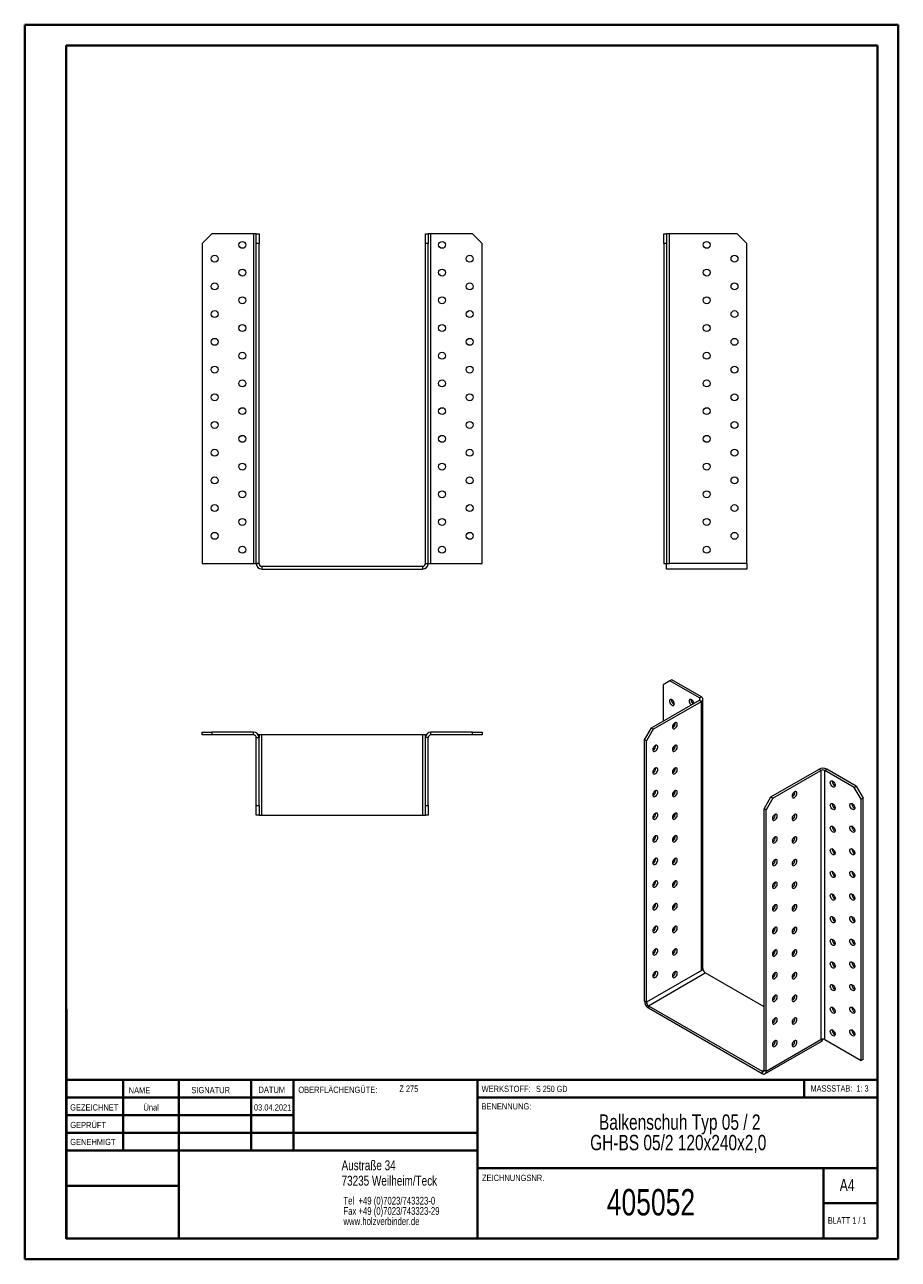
# Model space of a CAD drawing. Header units: millimetres. Extents: x 0 to 210, y 0 to 297.
import ezdxf

# ---------------------------------------------------------------- set-up
doc = ezdxf.new("R2010")
doc.units = ezdxf.units.MM
doc.styles.add('SLDTEXTSTYLE0', font='TXT', dxfattribs={"width": 0.75})
doc.styles.add('SLDTEXTSTYLE1', font='TXT', dxfattribs={"width": 0.681818})
doc.styles.add('SLDTEXTSTYLE2', font='TXT', dxfattribs={"width": 0.7})
doc.styles.add('SLDTEXTSTYLE3', font='TXT', dxfattribs={"width": 0.6875})

# ---------------------------------------------------------------- blocks, each defined once
blk = doc.blocks.new('SW_NOTE_0')
at = {"color": 0, "linetype": 'Continuous', "lineweight": 0, "char_height": 1.8521, "attachment_point": 1, "style": 'SLDTEXTSTYLE0'}
for s, insert in [('Tel  +49 (0)7023/743323-0', (0, 2.39)), ('Fax +49 (0)7023/743323-29', (0, -0.08)), ('www.holzverbinder.de', (0, -2.55))]:
    blk.add_mtext(s, dxfattribs=dict(at, insert=insert))
blk = doc.blocks.new('SW_NOTE_1')
at = {"color": 0, "linetype": 'Continuous', "lineweight": 0, "char_height": 3.7042, "attachment_point": 2, "style": 'SLDTEXTSTYLE0'}
for s, insert in [('Balkenschuh Typ 05 / 2', (26.74, 4.77)), ('GH-BS 05/2 120x240x2,0', (26.38, -0.16))]:
    blk.add_mtext(s, dxfattribs=dict(at, insert=insert))

msp = doc.modelspace()

# ---------------------------------------------------------------- linework, layer by layer
at = {"color": 7, "linetype": 'Continuous', "lineweight": 40}
for p, q in [((0.08, 0.21), (0.08, 297.21)), ((0.08, 297.21), (210.08, 297.21)), ((210.08, 0.21), (210.08, 297.21)), ((210.08, 292.21), (210.08, 297.21)), ((10.08, 292.21), (205.08, 292.21)), ((10.08, 5.21), (10.08, 292.21)), ((205.08, 5.21), (205.08, 292.21)), ((10.11, 60.37), (10.11, 5.12)), ((205.08, 43.37), (10.11, 43.37)), ((23.71, 43.37), (23.71, 26.37)), ((37.1, 43.37), (37.1, 5.12)), ((54.51, 43.37), (54.51, 26.37)), ((64.71, 26.37), (64.71, 43.37)), ((108.91, 43.37), (108.91, 5.12)), ((187.47, 39.12), (187.47, 43.37)), ((64.71, 39.1), (10.11, 39.1)), ((205.08, 39.12), (108.91, 39.12)), ((64.71, 34.87), (10.11, 34.87)), ((108.91, 30.62), (10.11, 30.62)), ((108.91, 26.37), (10.11, 26.37)), ((108.91, 22.12), (205.08, 22.12)), ((192.08, 5.21), (192.08, 22.21)), ((37.1, 17.87), (10.11, 17.87)), ((10.11, 13.71), (10.08, 13.71)), ((205.08, 13.71), (192.08, 13.71)), ((10.11, 9.46), (10.08, 9.46)), ((10.08, 5.21), (205.08, 5.21)), ((205.08, 5.21), (180.99, 5.21)), ((0.08, 0.21), (210.08, 0.21))]:
    msp.add_line(p, q, dxfattribs=at)
at = {"color": 7, "linetype": 'Continuous', "lineweight": 15}
for p, q in [((45.07, 246.92), (42.74, 244.59)), ((55.07, 246.92), (45.07, 246.92)), ((55.07, 246.92), (55.07, 167.59)), ((55.74, 246.92), (55.07, 246.92)), ((55.74, 246.92), (56.41, 246.92)), ((55.74, 244.59), (55.74, 246.92)), ((56.41, 246.92), (56.41, 244.59)), ((96.41, 246.92), (97.07, 246.92)), ((96.41, 244.59), (96.41, 246.92)), ((97.07, 246.92), (97.07, 244.59)), ((97.74, 246.92), (97.07, 246.92)), ((97.74, 167.59), (97.74, 246.92)), ((107.74, 246.92), (97.74, 246.92)), ((110.07, 244.59), (107.74, 246.92)), ((153.71, 246.92), (154.37, 246.92)), ((153.71, 244.59), (153.71, 246.92)), ((154.37, 246.92), (154.37, 244.59)), ((155.04, 246.92), (154.37, 246.92)), ((155.04, 167.59), (155.04, 246.92)), ((171.37, 246.92), (155.04, 246.92)), ((173.71, 244.59), (171.37, 246.92)), ((42.74, 244.59), (42.74, 167.59)), ((56.41, 244.59), (55.74, 244.59)), ((55.74, 167.59), (55.74, 244.59)), ((56.41, 167.59), (56.41, 244.59)), ((97.07, 244.59), (96.41, 244.59)), ((96.41, 167.59), (96.41, 244.59)), ((97.07, 167.59), (97.07, 244.59)), ((110.07, 167.59), (110.07, 244.59)), ((154.37, 244.59), (153.71, 244.59)), ((153.71, 244.59), (153.71, 167.59)), ((154.37, 244.59), (154.37, 167.59)), ((173.71, 167.59), (173.71, 244.59)), ((42.74, 167.59), (55.07, 167.59)), ((55.07, 167.59), (55.74, 167.59)), ((56.41, 167.59), (55.74, 167.59)), ((57.07, 166.92), (57.07, 166.25)), ((57.07, 166.92), (95.74, 166.92)), ((95.74, 166.92), (95.74, 166.25)), ((96.41, 167.59), (97.07, 167.59)), ((97.07, 167.59), (97.74, 167.59)), ((97.74, 167.59), (110.07, 167.59)), ((153.71, 167.59), (154.37, 167.59)), ((154.37, 167.59), (155.04, 167.59)), ((154.37, 166.25), (154.37, 167.59)), ((173.71, 167.59), (155.04, 167.59)), ((173.71, 167.59), (173.71, 166.25)), ((57.07, 166.25), (95.74, 166.25)), ((173.71, 166.25), (154.37, 166.25)), ((155.67, 139.61), (155.2, 139.34)), ((162.74, 135.53), (155.67, 139.61)), ((155.2, 139.34), (153.55, 138.38)), ((153.55, 138.38), (153.55, 129.67)), ((162.27, 135.25), (155.2, 139.34)), ((150.72, 128.04), (162.27, 134.71)), ((151.19, 127.77), (162.74, 134.44)), ((162.27, 135.25), (162.74, 135.53)), ((162.27, 135.25), (162.27, 134.71)), ((162.27, 134.71), (162.74, 134.44)), ((162.74, 69.66), (162.74, 134.44)), ((163.13, 70.2), (163.13, 134.98)), ((149.07, 125.18), (150.72, 128.04)), ((151.19, 127.77), (149.54, 124.91)), ((150.72, 128.04), (151.19, 127.77)), ((42.74, 126.37), (42.74, 127.04)), ((42.74, 127.04), (45.07, 127.04)), ((45.07, 126.37), (42.74, 126.37)), ((45.07, 127.04), (45.07, 126.37)), ((55.07, 127.04), (45.07, 127.04)), ((55.07, 126.37), (45.07, 126.37)), ((55.07, 126.37), (55.07, 127.04)), ((55.74, 125.71), (56.41, 125.71)), ((55.74, 109.37), (55.74, 125.71)), ((56.41, 126.37), (56.23, 126.37)), ((56.41, 126.37), (56.41, 125.71)), ((57.07, 126.37), (56.41, 126.37)), ((56.41, 109.37), (56.41, 125.71)), ((57.07, 107.04), (57.07, 126.37)), ((95.74, 126.37), (57.07, 126.37)), ((95.74, 126.37), (95.74, 107.04)), ((96.41, 126.37), (95.74, 126.37)), ((96.41, 125.71), (96.41, 126.37)), ((96.41, 126.37), (96.58, 126.37)), ((97.07, 125.71), (96.41, 125.71)), ((96.41, 109.37), (96.41, 125.71)), ((97.07, 109.37), (97.07, 125.71)), ((97.74, 126.37), (97.74, 127.04)), ((107.74, 127.04), (97.74, 127.04)), ((107.74, 126.37), (97.74, 126.37)), ((107.74, 126.37), (107.74, 127.04)), ((107.74, 127.04), (110.07, 127.04)), ((110.07, 126.37), (107.74, 126.37)), ((110.07, 127.04), (110.07, 126.37)), ((149.54, 124.91), (149.07, 125.18)), ((149.07, 62.31), (149.07, 125.18)), ((149.54, 62.04), (149.54, 124.91)), ((179.47, 111.44), (191.02, 118.11)), ((179.95, 111.17), (191.49, 117.84)), ((191.49, 117.84), (191.02, 118.11)), ((191.49, 117.84), (191.49, 53.06)), ((192.44, 117.84), (192.91, 118.11)), ((192.44, 53.06), (192.44, 117.84)), ((199.51, 113.75), (192.44, 117.84)), ((199.98, 114.03), (192.91, 118.11)), ((194.21, 115.18), (194.22, 115.3)), ((199.51, 113.75), (199.98, 114.03)), ((201.16, 110.9), (199.51, 113.75)), ((199.98, 114.03), (201.63, 111.17)), ((177.82, 108.58), (179.47, 111.44)), ((179.95, 111.17), (178.3, 108.31)), ((179.47, 111.44), (179.95, 111.17)), ((201.63, 111.17), (201.16, 110.9)), ((201.16, 48.02), (201.16, 110.9)), ((201.63, 48.3), (201.63, 111.17)), ((55.74, 109.37), (56.41, 109.37)), ((55.74, 107.04), (55.74, 109.37)), ((56.41, 107.04), (55.74, 107.04)), ((56.41, 109.37), (56.41, 107.04)), ((56.41, 107.04), (57.07, 107.04)), ((57.07, 107.04), (95.74, 107.04)), ((95.74, 107.04), (96.41, 107.04)), ((96.41, 109.37), (97.07, 109.37)), ((96.41, 107.04), (96.41, 109.37)), ((97.07, 107.04), (96.41, 107.04)), ((97.07, 109.37), (97.07, 107.04)), ((178.3, 108.31), (177.82, 108.58)), ((177.82, 45.71), (177.82, 108.58)), ((178.3, 45.44), (178.3, 108.31)), ((194.21, 109.74), (194.22, 109.86)), ((198.92, 109.74), (198.93, 109.86)), ((194.21, 104.3), (194.22, 104.42)), ((198.92, 104.3), (198.93, 104.42)), ((194.21, 98.85), (194.22, 98.97)), ((198.92, 98.85), (198.93, 98.97)), ((194.21, 93.41), (194.22, 93.53)), ((198.92, 93.41), (198.93, 93.53)), ((194.21, 87.97), (194.22, 88.08)), ((198.92, 87.97), (198.93, 88.08)), ((194.21, 82.52), (194.22, 82.64)), ((198.92, 82.52), (198.93, 82.64)), ((194.21, 77.08), (194.22, 77.2)), ((198.92, 77.08), (198.93, 77.2)), ((155.86, 74.18), (156.18, 73.99)), ((194.21, 71.63), (194.22, 71.75)), ((198.92, 71.63), (198.93, 71.75)), ((162.74, 69.66), (149.54, 62.04)), ((150.01, 61.22), (163.68, 69.11)), ((163.21, 69.93), (162.74, 69.66)), ((163.21, 69.93), (163.08, 70)), ((177.82, 60.95), (163.68, 69.11)), ((194.21, 66.19), (194.22, 66.31)), ((198.92, 66.19), (198.93, 66.31)), ((149.54, 62.04), (149.07, 62.31)), ((150.01, 61.22), (177.35, 45.44)), ((150.01, 61.22), (150.01, 60.68)), ((150.01, 60.68), (177.35, 44.89)), ((194.21, 60.75), (194.22, 60.87)), ((198.92, 60.75), (198.93, 60.87)), ((194.21, 55.3), (194.22, 55.42)), ((198.92, 55.3), (198.93, 55.42)), ((178.02, 44.83), (191.69, 52.72)), ((178.3, 45.44), (191.49, 53.06)), ((192.44, 53.06), (201.16, 48.02)), ((201.63, 48.3), (201.16, 48.02)), ((177.82, 45.71), (177.35, 45.44)), ((177.35, 45.44), (177.35, 44.89)), ((177.82, 45.71), (178.3, 45.44))]:
    msp.add_line(p, q, dxfattribs=at)
at = {"color": 7, "linetype": 'Continuous', "lineweight": 0}
for p, q in [((64.71, 39.12), (10.11, 39.12)), ((23.71, 5.21), (23.71, 5.12)), ((54.51, 5.21), (54.51, 5.12))]:
    msp.add_line(p, q, dxfattribs=at)
at = {"color": 7, "linetype": 'Continuous', "lineweight": 15, "flags": 128}
for points in [[(156.26, 133.82), (156.23, 134.04), (156.15, 134.27), (156.04, 134.48), (155.88, 134.67), (155.71, 134.82), (155.54, 134.9), (155.37, 134.92), (155.24, 134.88), (155.14, 134.77), (155.09, 134.6), (155.09, 134.4), (155.14, 134.18), (155.24, 133.95), (155.37, 133.75), (155.54, 133.58), (155.71, 133.46), (155.88, 133.41), (156.04, 133.42), (156.15, 133.5), (156.23, 133.64), (156.26, 133.82)], [(160.96, 133.96), (160.95, 134.04), (160.87, 134.27), (160.75, 134.48), (160.6, 134.67), (160.43, 134.82), (160.25, 134.9), (160.09, 134.92), (159.95, 134.88), (159.85, 134.77), (159.8, 134.6), (159.8, 134.4), (159.85, 134.18), (159.95, 133.95), (160.09, 133.75), (160.25, 133.58), (160.27, 133.56)], [(156.38, 129.27), (156.2, 129.14), (156.04, 128.96), (155.91, 128.74), (155.83, 128.52), (155.79, 128.3), (155.8, 128.1), (155.86, 127.95), (155.97, 127.86), (156.12, 127.83), (156.29, 127.86), (156.46, 127.96), (156.63, 128.12), (156.78, 128.32), (156.89, 128.54), (156.95, 128.77), (156.96, 128.98), (156.92, 129.15), (156.84, 129.28), (156.71, 129.34), (156.55, 129.34), (156.38, 129.27)], [(151.66, 123.82), (151.49, 123.69), (151.33, 123.51), (151.2, 123.3), (151.11, 123.07), (151.07, 122.85), (151.09, 122.66), (151.15, 122.51), (151.26, 122.41), (151.41, 122.38), (151.57, 122.42), (151.75, 122.52), (151.92, 122.68), (152.06, 122.88), (152.17, 123.1), (152.24, 123.32), (152.25, 123.53), (152.21, 123.71), (152.12, 123.83), (151.99, 123.9), (151.83, 123.89), (151.66, 123.82)], [(156.38, 123.82), (156.2, 123.69), (156.04, 123.51), (155.91, 123.3), (155.83, 123.07), (155.79, 122.85), (155.8, 122.66), (155.86, 122.51), (155.97, 122.41), (156.12, 122.38), (156.29, 122.42), (156.46, 122.52), (156.63, 122.68), (156.78, 122.88), (156.89, 123.1), (156.95, 123.32), (156.96, 123.53), (156.92, 123.71), (156.84, 123.83), (156.71, 123.9), (156.55, 123.89), (156.38, 123.82)], [(151.66, 118.38), (151.49, 118.25), (151.33, 118.07), (151.2, 117.86), (151.11, 117.63), (151.07, 117.41), (151.09, 117.22), (151.15, 117.06), (151.26, 116.97), (151.41, 116.94), (151.57, 116.98), (151.75, 117.08), (151.92, 117.23), (152.06, 117.43), (152.17, 117.65), (152.24, 117.88), (152.25, 118.09), (152.21, 118.26), (152.12, 118.39), (151.99, 118.45), (151.83, 118.45), (151.66, 118.38)], [(156.38, 118.38), (156.2, 118.25), (156.04, 118.07), (155.91, 117.86), (155.83, 117.63), (155.79, 117.41), (155.8, 117.22), (155.86, 117.06), (155.97, 116.97), (156.12, 116.94), (156.29, 116.98), (156.46, 117.08), (156.63, 117.23), (156.78, 117.43), (156.89, 117.65), (156.95, 117.88), (156.96, 118.09), (156.92, 118.26), (156.84, 118.39), (156.71, 118.45), (156.55, 118.45), (156.38, 118.38)], [(151.66, 112.94), (151.49, 112.81), (151.33, 112.63), (151.2, 112.41), (151.11, 112.19), (151.07, 111.97), (151.09, 111.77), (151.15, 111.62), (151.26, 111.53), (151.41, 111.5), (151.57, 111.53), (151.75, 111.63), (151.92, 111.79), (152.06, 111.99), (152.17, 112.21), (152.24, 112.44), (152.25, 112.65), (152.21, 112.82), (152.12, 112.95), (151.99, 113.01), (151.83, 113.01), (151.66, 112.94)], [(156.38, 112.94), (156.2, 112.81), (156.04, 112.63), (155.91, 112.41), (155.83, 112.19), (155.79, 111.97), (155.8, 111.77), (155.86, 111.62), (155.97, 111.53), (156.12, 111.49), (156.29, 111.53), (156.46, 111.63), (156.63, 111.79), (156.78, 111.99), (156.89, 112.21), (156.95, 112.44), (156.96, 112.65), (156.92, 112.82), (156.84, 112.95), (156.71, 113.01), (156.55, 113.01), (156.38, 112.94)], [(193.73, 114.91), (193.76, 115.1), (193.84, 115.24), (193.96, 115.32), (194.11, 115.33), (194.28, 115.28), (194.45, 115.16), (194.62, 114.99), (194.76, 114.78), (194.85, 114.56), (194.91, 114.34), (194.91, 114.13), (194.85, 113.97), (194.76, 113.86), (194.62, 113.81), (194.45, 113.83), (194.28, 113.92), (194.11, 114.06), (193.96, 114.25), (193.84, 114.47), (193.76, 114.7), (193.73, 114.91)], [(185.13, 112.67), (184.96, 112.54), (184.8, 112.36), (184.67, 112.14), (184.58, 111.92), (184.54, 111.7), (184.56, 111.5), (184.62, 111.35), (184.73, 111.26), (184.88, 111.23), (185.04, 111.26), (185.22, 111.36), (185.39, 111.52), (185.53, 111.72), (185.64, 111.94), (185.71, 112.17), (185.72, 112.38), (185.68, 112.55), (185.59, 112.68), (185.46, 112.74), (185.3, 112.74), (185.13, 112.67)], [(151.66, 107.49), (151.49, 107.36), (151.33, 107.18), (151.2, 106.97), (151.11, 106.74), (151.07, 106.52), (151.09, 106.33), (151.15, 106.18), (151.26, 106.08), (151.41, 106.05), (151.57, 106.09), (151.75, 106.19), (151.92, 106.35), (152.06, 106.54), (152.17, 106.77), (152.24, 106.99), (152.25, 107.2), (152.21, 107.38), (152.12, 107.5), (151.99, 107.57), (151.83, 107.56), (151.66, 107.49)], [(156.38, 107.49), (156.2, 107.36), (156.04, 107.18), (155.91, 106.97), (155.83, 106.74), (155.79, 106.52), (155.8, 106.33), (155.86, 106.18), (155.97, 106.08), (156.12, 106.05), (156.29, 106.09), (156.46, 106.19), (156.63, 106.35), (156.78, 106.54), (156.89, 106.77), (156.95, 106.99), (156.96, 107.2), (156.92, 107.38), (156.84, 107.5), (156.71, 107.57), (156.55, 107.56), (156.38, 107.49)], [(180.42, 107.22), (180.24, 107.09), (180.08, 106.91), (179.96, 106.7), (179.87, 106.47), (179.83, 106.25), (179.84, 106.06), (179.91, 105.91), (180.02, 105.81), (180.16, 105.78), (180.33, 105.82), (180.5, 105.92), (180.67, 106.08), (180.82, 106.28), (180.93, 106.5), (180.99, 106.72), (181, 106.93), (180.97, 107.11), (180.88, 107.23), (180.75, 107.3), (180.59, 107.29), (180.42, 107.22)], [(185.13, 107.22), (184.96, 107.09), (184.8, 106.91), (184.67, 106.7), (184.58, 106.47), (184.54, 106.25), (184.56, 106.06), (184.62, 105.91), (184.73, 105.81), (184.88, 105.78), (185.04, 105.82), (185.22, 105.92), (185.39, 106.08), (185.53, 106.27), (185.64, 106.5), (185.71, 106.72), (185.72, 106.93), (185.68, 107.11), (185.59, 107.23), (185.46, 107.3), (185.3, 107.29), (185.13, 107.22)], [(193.73, 109.47), (193.76, 109.65), (193.84, 109.79), (193.96, 109.87), (194.11, 109.89), (194.28, 109.83), (194.45, 109.72), (194.62, 109.55), (194.76, 109.34), (194.85, 109.12), (194.91, 108.89), (194.91, 108.69), (194.85, 108.53), (194.76, 108.42), (194.62, 108.37), (194.45, 108.39), (194.28, 108.47), (194.11, 108.62), (193.96, 108.81), (193.84, 109.03), (193.76, 109.25), (193.73, 109.47)], [(198.45, 109.47), (198.47, 109.65), (198.55, 109.79), (198.67, 109.87), (198.82, 109.89), (198.99, 109.83), (199.17, 109.72), (199.33, 109.55), (199.47, 109.34), (199.57, 109.12), (199.62, 108.89), (199.62, 108.69), (199.57, 108.53), (199.47, 108.42), (199.33, 108.37), (199.17, 108.39), (198.99, 108.47), (198.82, 108.62), (198.67, 108.81), (198.55, 109.03), (198.47, 109.25), (198.45, 109.47)], [(193.73, 104.02), (193.76, 104.21), (193.84, 104.35), (193.96, 104.43), (194.11, 104.44), (194.28, 104.39), (194.45, 104.27), (194.62, 104.1), (194.76, 103.9), (194.85, 103.67), (194.91, 103.45), (194.91, 103.25), (194.85, 103.08), (194.76, 102.97), (194.62, 102.92), (194.45, 102.94), (194.28, 103.03), (194.11, 103.17), (193.96, 103.36), (193.84, 103.58), (193.76, 103.81), (193.73, 104.02)], [(198.45, 104.02), (198.47, 104.21), (198.55, 104.35), (198.67, 104.43), (198.82, 104.44), (198.99, 104.39), (199.17, 104.27), (199.33, 104.1), (199.47, 103.9), (199.57, 103.67), (199.62, 103.45), (199.62, 103.25), (199.57, 103.08), (199.47, 102.97), (199.33, 102.92), (199.17, 102.95), (198.99, 103.03), (198.82, 103.18), (198.67, 103.36), (198.55, 103.58), (198.47, 103.81), (198.45, 104.02)], [(151.66, 102.05), (151.49, 101.92), (151.33, 101.74), (151.2, 101.53), (151.11, 101.3), (151.07, 101.08), (151.09, 100.89), (151.15, 100.73), (151.26, 100.64), (151.41, 100.61), (151.57, 100.64), (151.75, 100.75), (151.92, 100.9), (152.06, 101.1), (152.17, 101.32), (152.24, 101.55), (152.25, 101.76), (152.21, 101.93), (152.12, 102.06), (151.99, 102.12), (151.83, 102.12), (151.66, 102.05)], [(156.38, 102.05), (156.2, 101.92), (156.04, 101.74), (155.91, 101.53), (155.83, 101.3), (155.79, 101.08), (155.8, 100.88), (155.86, 100.73), (155.97, 100.64), (156.12, 100.61), (156.29, 100.64), (156.46, 100.75), (156.63, 100.9), (156.78, 101.1), (156.89, 101.32), (156.95, 101.55), (156.96, 101.76), (156.92, 101.93), (156.84, 102.06), (156.71, 102.12), (156.55, 102.12), (156.38, 102.05)], [(180.42, 101.78), (180.24, 101.65), (180.08, 101.47), (179.96, 101.26), (179.87, 101.03), (179.83, 100.81), (179.84, 100.62), (179.91, 100.46), (180.02, 100.37), (180.16, 100.34), (180.33, 100.38), (180.5, 100.48), (180.67, 100.63), (180.82, 100.83), (180.93, 101.05), (180.99, 101.28), (181, 101.49), (180.97, 101.66), (180.88, 101.79), (180.75, 101.85), (180.59, 101.85), (180.42, 101.78)], [(185.13, 101.78), (184.96, 101.65), (184.8, 101.47), (184.67, 101.26), (184.58, 101.03), (184.54, 100.81), (184.56, 100.62), (184.62, 100.46), (184.73, 100.37), (184.88, 100.34), (185.04, 100.37), (185.22, 100.48), (185.39, 100.63), (185.53, 100.83), (185.64, 101.05), (185.71, 101.28), (185.72, 101.49), (185.68, 101.66), (185.59, 101.79), (185.46, 101.85), (185.3, 101.85), (185.13, 101.78)], [(193.73, 98.58), (193.76, 98.77), (193.84, 98.9), (193.96, 98.98), (194.11, 99), (194.28, 98.94), (194.45, 98.83), (194.62, 98.66), (194.76, 98.45), (194.85, 98.23), (194.91, 98.01), (194.91, 97.8), (194.85, 97.64), (194.76, 97.53), (194.62, 97.48), (194.45, 97.5), (194.28, 97.59), (194.11, 97.73), (193.96, 97.92), (193.84, 98.14), (193.76, 98.36), (193.73, 98.58)], [(198.45, 98.58), (198.47, 98.77), (198.55, 98.91), (198.67, 98.98), (198.82, 99), (198.99, 98.94), (199.17, 98.83), (199.33, 98.66), (199.47, 98.45), (199.57, 98.23), (199.62, 98.01), (199.62, 97.8), (199.57, 97.64), (199.47, 97.53), (199.33, 97.48), (199.17, 97.5), (198.99, 97.59), (198.82, 97.73), (198.67, 97.92), (198.55, 98.14), (198.47, 98.37), (198.45, 98.58)], [(151.66, 96.61), (151.49, 96.47), (151.33, 96.3), (151.2, 96.08), (151.11, 95.86), (151.07, 95.64), (151.09, 95.44), (151.15, 95.29), (151.26, 95.19), (151.41, 95.16), (151.57, 95.2), (151.75, 95.3), (151.92, 95.46), (152.06, 95.66), (152.17, 95.88), (152.24, 96.11), (152.25, 96.31), (152.21, 96.49), (152.12, 96.62), (151.99, 96.68), (151.83, 96.68), (151.66, 96.61)], [(156.38, 96.6), (156.2, 96.47), (156.04, 96.3), (155.91, 96.08), (155.83, 95.86), (155.79, 95.64), (155.8, 95.44), (155.86, 95.29), (155.97, 95.19), (156.12, 95.16), (156.29, 95.2), (156.46, 95.3), (156.63, 95.46), (156.78, 95.66), (156.89, 95.88), (156.95, 96.1), (156.96, 96.31), (156.92, 96.49), (156.84, 96.61), (156.71, 96.68), (156.55, 96.67), (156.38, 96.6)], [(180.42, 96.34), (180.24, 96.21), (180.08, 96.03), (179.96, 95.81), (179.87, 95.59), (179.83, 95.37), (179.84, 95.17), (179.91, 95.02), (180.02, 94.93), (180.16, 94.89), (180.33, 94.93), (180.5, 95.03), (180.67, 95.19), (180.82, 95.39), (180.93, 95.61), (180.99, 95.84), (181, 96.05), (180.97, 96.22), (180.88, 96.35), (180.75, 96.41), (180.59, 96.41), (180.42, 96.34)], [(185.13, 96.34), (184.96, 96.2), (184.8, 96.03), (184.67, 95.81), (184.58, 95.59), (184.54, 95.37), (184.56, 95.17), (184.62, 95.02), (184.73, 94.92), (184.88, 94.89), (185.04, 94.93), (185.22, 95.03), (185.39, 95.19), (185.53, 95.39), (185.64, 95.61), (185.71, 95.84), (185.72, 96.04), (185.68, 96.22), (185.59, 96.35), (185.46, 96.41), (185.3, 96.41), (185.13, 96.34)], [(193.73, 93.14), (193.76, 93.32), (193.84, 93.46), (193.96, 93.54), (194.11, 93.55), (194.28, 93.5), (194.45, 93.38), (194.62, 93.22), (194.76, 93.01), (194.85, 92.79), (194.91, 92.56), (194.91, 92.36), (194.85, 92.19), (194.76, 92.08), (194.62, 92.04), (194.45, 92.06), (194.28, 92.14), (194.11, 92.29), (193.96, 92.48), (193.84, 92.69), (193.76, 92.92), (193.73, 93.14)], [(198.45, 93.14), (198.47, 93.32), (198.55, 93.46), (198.67, 93.54), (198.82, 93.55), (198.99, 93.5), (199.17, 93.38), (199.33, 93.22), (199.47, 93.01), (199.57, 92.79), (199.62, 92.56), (199.62, 92.36), (199.57, 92.2), (199.47, 92.08), (199.33, 92.04), (199.17, 92.06), (198.99, 92.14), (198.82, 92.29), (198.67, 92.48), (198.55, 92.69), (198.47, 92.92), (198.45, 93.14)], [(151.66, 91.16), (151.49, 91.03), (151.33, 90.85), (151.2, 90.64), (151.11, 90.41), (151.07, 90.19), (151.09, 90), (151.15, 89.85), (151.26, 89.75), (151.41, 89.72), (151.57, 89.76), (151.75, 89.86), (151.92, 90.02), (152.06, 90.21), (152.17, 90.44), (152.24, 90.66), (152.25, 90.87), (152.21, 91.05), (152.12, 91.17), (151.99, 91.24), (151.83, 91.23), (151.66, 91.16)], [(156.38, 91.16), (156.2, 91.03), (156.04, 90.85), (155.91, 90.64), (155.83, 90.41), (155.79, 90.19), (155.8, 90), (155.86, 89.85), (155.97, 89.75), (156.12, 89.72), (156.29, 89.76), (156.46, 89.86), (156.63, 90.02), (156.78, 90.21), (156.89, 90.44), (156.95, 90.66), (156.96, 90.87), (156.92, 91.05), (156.84, 91.17), (156.71, 91.23), (156.55, 91.23), (156.38, 91.16)], [(180.42, 90.89), (180.24, 90.76), (180.08, 90.58), (179.96, 90.37), (179.87, 90.14), (179.83, 89.92), (179.84, 89.73), (179.91, 89.58), (180.02, 89.48), (180.16, 89.45), (180.33, 89.49), (180.5, 89.59), (180.67, 89.75), (180.82, 89.94), (180.93, 90.17), (180.99, 90.39), (181, 90.6), (180.97, 90.78), (180.88, 90.9), (180.75, 90.97), (180.59, 90.96), (180.42, 90.89)], [(185.13, 90.89), (184.96, 90.76), (184.8, 90.58), (184.67, 90.37), (184.58, 90.14), (184.54, 89.92), (184.56, 89.73), (184.62, 89.58), (184.73, 89.48), (184.88, 89.45), (185.04, 89.49), (185.22, 89.59), (185.39, 89.75), (185.53, 89.94), (185.64, 90.17), (185.71, 90.39), (185.72, 90.6), (185.68, 90.78), (185.59, 90.9), (185.46, 90.97), (185.3, 90.96), (185.13, 90.89)], [(193.73, 87.69), (193.76, 87.88), (193.84, 88.02), (193.96, 88.1), (194.11, 88.11), (194.28, 88.06), (194.45, 87.94), (194.62, 87.77), (194.76, 87.57), (194.85, 87.34), (194.91, 87.12), (194.91, 86.92), (194.85, 86.75), (194.76, 86.64), (194.62, 86.59), (194.45, 86.61), (194.28, 86.7), (194.11, 86.84), (193.96, 87.03), (193.84, 87.25), (193.76, 87.48), (193.73, 87.69)], [(198.45, 87.69), (198.47, 87.88), (198.55, 88.02), (198.67, 88.1), (198.82, 88.11), (198.99, 88.06), (199.17, 87.94), (199.33, 87.77), (199.47, 87.57), (199.57, 87.34), (199.62, 87.12), (199.62, 86.92), (199.57, 86.75), (199.47, 86.64), (199.33, 86.59), (199.17, 86.61), (198.99, 86.7), (198.82, 86.84), (198.67, 87.03), (198.55, 87.25), (198.47, 87.48), (198.45, 87.69)], [(151.66, 85.72), (151.49, 85.59), (151.33, 85.41), (151.2, 85.2), (151.11, 84.97), (151.07, 84.75), (151.09, 84.55), (151.15, 84.4), (151.26, 84.31), (151.41, 84.28), (151.57, 84.31), (151.75, 84.42), (151.92, 84.57), (152.06, 84.77), (152.17, 84.99), (152.24, 85.22), (152.25, 85.43), (152.21, 85.6), (152.12, 85.73), (151.99, 85.79), (151.83, 85.79), (151.66, 85.72)], [(156.38, 85.72), (156.2, 85.59), (156.04, 85.41), (155.91, 85.2), (155.83, 84.97), (155.79, 84.75), (155.8, 84.55), (155.86, 84.4), (155.97, 84.31), (156.12, 84.28), (156.29, 84.31), (156.46, 84.42), (156.63, 84.57), (156.78, 84.77), (156.89, 84.99), (156.95, 85.22), (156.96, 85.43), (156.92, 85.6), (156.84, 85.73), (156.71, 85.79), (156.55, 85.79), (156.38, 85.72)], [(180.42, 85.45), (180.24, 85.32), (180.08, 85.14), (179.96, 84.93), (179.87, 84.7), (179.83, 84.48), (179.84, 84.29), (179.91, 84.13), (180.02, 84.04), (180.16, 84.01), (180.33, 84.04), (180.5, 84.15), (180.67, 84.3), (180.82, 84.5), (180.93, 84.72), (180.99, 84.95), (181, 85.16), (180.97, 85.33), (180.88, 85.46), (180.75, 85.52), (180.59, 85.52), (180.42, 85.45)], [(185.13, 85.45), (184.96, 85.32), (184.8, 85.14), (184.67, 84.93), (184.58, 84.7), (184.54, 84.48), (184.56, 84.28), (184.62, 84.13), (184.73, 84.04), (184.88, 84.01), (185.04, 84.04), (185.22, 84.15), (185.39, 84.3), (185.53, 84.5), (185.64, 84.72), (185.71, 84.95), (185.72, 85.16), (185.68, 85.33), (185.59, 85.46), (185.46, 85.52), (185.3, 85.52), (185.13, 85.45)], [(151.66, 80.27), (151.49, 80.14), (151.33, 79.96), (151.2, 79.75), (151.11, 79.53), (151.07, 79.31), (151.09, 79.11), (151.15, 78.96), (151.26, 78.86), (151.41, 78.83), (151.57, 78.87), (151.75, 78.97), (151.92, 79.13), (152.06, 79.33), (152.17, 79.55), (152.24, 79.77), (152.25, 79.98), (152.21, 80.16), (152.12, 80.28), (151.99, 80.35), (151.83, 80.34), (151.66, 80.27)], [(156.38, 80.27), (156.2, 80.14), (156.04, 79.96), (155.91, 79.75), (155.83, 79.53), (155.79, 79.31), (155.8, 79.11), (155.86, 78.96), (155.97, 78.86), (156.12, 78.83), (156.29, 78.87), (156.46, 78.97), (156.63, 79.13), (156.78, 79.33), (156.89, 79.55), (156.95, 79.77), (156.96, 79.98), (156.92, 80.16), (156.84, 80.28), (156.71, 80.35), (156.55, 80.34), (156.38, 80.27)], [(193.73, 82.25), (193.76, 82.44), (193.84, 82.57), (193.96, 82.65), (194.11, 82.67), (194.28, 82.61), (194.45, 82.5), (194.62, 82.33), (194.76, 82.12), (194.85, 81.9), (194.91, 81.67), (194.91, 81.47), (194.85, 81.31), (194.76, 81.2), (194.62, 81.15), (194.45, 81.17), (194.28, 81.26), (194.11, 81.4), (193.96, 81.59), (193.84, 81.81), (193.76, 82.03), (193.73, 82.25)], [(198.45, 82.25), (198.47, 82.44), (198.55, 82.57), (198.67, 82.65), (198.82, 82.67), (198.99, 82.61), (199.17, 82.5), (199.33, 82.33), (199.47, 82.12), (199.57, 81.9), (199.62, 81.67), (199.62, 81.47), (199.57, 81.31), (199.47, 81.2), (199.33, 81.15), (199.17, 81.17), (198.99, 81.26), (198.82, 81.4), (198.67, 81.59), (198.55, 81.81), (198.47, 82.03), (198.45, 82.25)], [(180.42, 80.01), (180.24, 79.87), (180.08, 79.7), (179.96, 79.48), (179.87, 79.26), (179.83, 79.04), (179.84, 78.84), (179.91, 78.69), (180.02, 78.59), (180.16, 78.56), (180.33, 78.6), (180.5, 78.7), (180.67, 78.86), (180.82, 79.06), (180.93, 79.28), (180.99, 79.5), (181, 79.71), (180.97, 79.89), (180.88, 80.01), (180.75, 80.08), (180.59, 80.08), (180.42, 80.01)], [(185.13, 80), (184.96, 79.87), (184.8, 79.69), (184.67, 79.48), (184.58, 79.26), (184.54, 79.04), (184.56, 78.84), (184.62, 78.69), (184.73, 78.59), (184.88, 78.56), (185.04, 78.6), (185.22, 78.7), (185.39, 78.86), (185.53, 79.06), (185.64, 79.28), (185.71, 79.5), (185.72, 79.71), (185.68, 79.89), (185.59, 80.01), (185.46, 80.08), (185.3, 80.07), (185.13, 80)], [(193.73, 76.81), (193.76, 76.99), (193.84, 77.13), (193.96, 77.21), (194.11, 77.22), (194.28, 77.17), (194.45, 77.05), (194.62, 76.89), (194.76, 76.68), (194.85, 76.45), (194.91, 76.23), (194.91, 76.03), (194.85, 75.86), (194.76, 75.75), (194.62, 75.71), (194.45, 75.73), (194.28, 75.81), (194.11, 75.96), (193.96, 76.15), (193.84, 76.36), (193.76, 76.59), (193.73, 76.81)], [(198.45, 76.81), (198.47, 76.99), (198.55, 77.13), (198.67, 77.21), (198.82, 77.22), (198.99, 77.17), (199.17, 77.05), (199.33, 76.89), (199.47, 76.68), (199.57, 76.45), (199.62, 76.23), (199.62, 76.03), (199.57, 75.86), (199.47, 75.75), (199.33, 75.71), (199.17, 75.73), (198.99, 75.81), (198.82, 75.96), (198.67, 76.15), (198.55, 76.36), (198.47, 76.59), (198.45, 76.81)], [(151.66, 74.83), (151.49, 74.7), (151.33, 74.52), (151.2, 74.31), (151.11, 74.08), (151.07, 73.86), (151.09, 73.67), (151.15, 73.52), (151.26, 73.42), (151.41, 73.39), (151.57, 73.43), (151.75, 73.53), (151.92, 73.68), (152.06, 73.88), (152.17, 74.1), (152.24, 74.33), (152.25, 74.54), (152.21, 74.72), (152.12, 74.84), (151.99, 74.9), (151.83, 74.9), (151.66, 74.83)], [(156.38, 74.83), (156.2, 74.7), (156.04, 74.52), (155.91, 74.31), (155.83, 74.08), (155.79, 73.86), (155.8, 73.67), (155.86, 73.52), (155.97, 73.42), (156.12, 73.39), (156.29, 73.43), (156.46, 73.53), (156.63, 73.68), (156.78, 73.88), (156.89, 74.1), (156.95, 74.33), (156.96, 74.54), (156.92, 74.72), (156.84, 74.84), (156.71, 74.9), (156.55, 74.9), (156.38, 74.83)], [(180.42, 74.56), (180.24, 74.43), (180.08, 74.25), (179.96, 74.04), (179.87, 73.81), (179.83, 73.59), (179.84, 73.4), (179.91, 73.25), (180.02, 73.15), (180.16, 73.12), (180.33, 73.16), (180.5, 73.26), (180.67, 73.42), (180.82, 73.61), (180.93, 73.84), (180.99, 74.06), (181, 74.27), (180.97, 74.45), (180.88, 74.57), (180.75, 74.63), (180.59, 74.63), (180.42, 74.56)], [(185.13, 74.56), (184.96, 74.43), (184.8, 74.25), (184.67, 74.04), (184.58, 73.81), (184.54, 73.59), (184.56, 73.4), (184.62, 73.25), (184.73, 73.15), (184.88, 73.12), (185.04, 73.16), (185.22, 73.26), (185.39, 73.42), (185.53, 73.61), (185.64, 73.83), (185.71, 74.06), (185.72, 74.27), (185.68, 74.45), (185.59, 74.57), (185.46, 74.63), (185.3, 74.63), (185.13, 74.56)], [(193.73, 71.36), (193.76, 71.55), (193.84, 71.69), (193.96, 71.77), (194.11, 71.78), (194.28, 71.73), (194.45, 71.61), (194.62, 71.44), (194.76, 71.24), (194.85, 71.01), (194.91, 70.79), (194.91, 70.58), (194.85, 70.42), (194.76, 70.31), (194.62, 70.26), (194.45, 70.28), (194.28, 70.37), (194.11, 70.51), (193.96, 70.7), (193.84, 70.92), (193.76, 71.15), (193.73, 71.36)], [(198.45, 71.36), (198.47, 71.55), (198.55, 71.69), (198.67, 71.77), (198.82, 71.78), (198.99, 71.73), (199.17, 71.61), (199.33, 71.44), (199.47, 71.24), (199.57, 71.01), (199.62, 70.79), (199.62, 70.58), (199.57, 70.42), (199.47, 70.31), (199.33, 70.26), (199.17, 70.28), (198.99, 70.37), (198.82, 70.51), (198.67, 70.7), (198.55, 70.92), (198.47, 71.15), (198.45, 71.36)], [(151.66, 69.39), (151.49, 69.26), (151.33, 69.08), (151.2, 68.87), (151.11, 68.64), (151.07, 68.42), (151.09, 68.22), (151.15, 68.07), (151.26, 67.98), (151.41, 67.95), (151.57, 67.98), (151.75, 68.08), (151.92, 68.24), (152.06, 68.44), (152.17, 68.66), (152.24, 68.89), (152.25, 69.1), (152.21, 69.27), (152.12, 69.4), (151.99, 69.46), (151.83, 69.46), (151.66, 69.39)], [(156.38, 69.39), (156.2, 69.26), (156.04, 69.08), (155.91, 68.86), (155.83, 68.64), (155.79, 68.42), (155.8, 68.22), (155.86, 68.07), (155.97, 67.98), (156.12, 67.95), (156.29, 67.98), (156.46, 68.08), (156.63, 68.24), (156.78, 68.44), (156.89, 68.66), (156.95, 68.89), (156.96, 69.1), (156.92, 69.27), (156.84, 69.4), (156.71, 69.46), (156.55, 69.46), (156.38, 69.39)], [(163.13, 70.2), (163.12, 70.1), (163.08, 70)], [(180.42, 69.12), (180.24, 68.99), (180.08, 68.81), (179.96, 68.6), (179.87, 68.37), (179.83, 68.15), (179.84, 67.95), (179.91, 67.8), (180.02, 67.71), (180.16, 67.68), (180.33, 67.71), (180.5, 67.82), (180.67, 67.97), (180.82, 68.17), (180.93, 68.39), (180.99, 68.62), (181, 68.83), (180.97, 69), (180.88, 69.13), (180.75, 69.19), (180.59, 69.19), (180.42, 69.12)], [(185.13, 69.12), (184.96, 68.99), (184.8, 68.81), (184.67, 68.6), (184.58, 68.37), (184.54, 68.15), (184.56, 67.95), (184.62, 67.8), (184.73, 67.71), (184.88, 67.68), (185.04, 67.71), (185.22, 67.81), (185.39, 67.97), (185.53, 68.17), (185.64, 68.39), (185.71, 68.62), (185.72, 68.83), (185.68, 69), (185.59, 69.13), (185.46, 69.19), (185.3, 69.19), (185.13, 69.12)], [(193.73, 65.92), (193.76, 66.1), (193.84, 66.24), (193.96, 66.32), (194.11, 66.34), (194.28, 66.28), (194.45, 66.17), (194.62, 66), (194.76, 65.79), (194.85, 65.57), (194.91, 65.34), (194.91, 65.14), (194.85, 64.98), (194.76, 64.87), (194.62, 64.82), (194.45, 64.84), (194.28, 64.93), (194.11, 65.07), (193.96, 65.26), (193.84, 65.48), (193.76, 65.7), (193.73, 65.92)], [(198.45, 65.92), (198.47, 66.1), (198.55, 66.24), (198.67, 66.32), (198.82, 66.34), (198.99, 66.28), (199.17, 66.17), (199.33, 66), (199.47, 65.79), (199.57, 65.57), (199.62, 65.34), (199.62, 65.14), (199.57, 64.98), (199.47, 64.87), (199.33, 64.82), (199.17, 64.84), (198.99, 64.93), (198.82, 65.07), (198.67, 65.26), (198.55, 65.48), (198.47, 65.7), (198.45, 65.92)], [(180.42, 63.67), (180.24, 63.54), (180.08, 63.36), (179.96, 63.15), (179.87, 62.93), (179.83, 62.71), (179.84, 62.51), (179.91, 62.36), (180.02, 62.26), (180.16, 62.23), (180.33, 62.27), (180.5, 62.37), (180.67, 62.53), (180.82, 62.73), (180.93, 62.95), (180.99, 63.17), (181, 63.38), (180.97, 63.56), (180.88, 63.68), (180.75, 63.75), (180.59, 63.74), (180.42, 63.67)], [(185.13, 63.67), (184.96, 63.54), (184.8, 63.36), (184.67, 63.15), (184.58, 62.93), (184.54, 62.7), (184.56, 62.51), (184.62, 62.36), (184.73, 62.26), (184.88, 62.23), (185.04, 62.27), (185.22, 62.37), (185.39, 62.53), (185.53, 62.73), (185.64, 62.95), (185.71, 63.17), (185.72, 63.38), (185.68, 63.56), (185.59, 63.68), (185.46, 63.75), (185.3, 63.74), (185.13, 63.67)], [(193.73, 60.48), (193.76, 60.66), (193.84, 60.8), (193.96, 60.88), (194.11, 60.89), (194.28, 60.84), (194.45, 60.72), (194.62, 60.55), (194.76, 60.35), (194.85, 60.12), (194.91, 59.9), (194.91, 59.7), (194.85, 59.53), (194.76, 59.42), (194.62, 59.38), (194.45, 59.4), (194.28, 59.48), (194.11, 59.63), (193.96, 59.82), (193.84, 60.03), (193.76, 60.26), (193.73, 60.48)], [(198.45, 60.48), (198.47, 60.66), (198.55, 60.8), (198.67, 60.88), (198.82, 60.89), (198.99, 60.84), (199.17, 60.72), (199.33, 60.55), (199.47, 60.35), (199.57, 60.12), (199.62, 59.9), (199.62, 59.7), (199.57, 59.53), (199.47, 59.42), (199.33, 59.38), (199.17, 59.4), (198.99, 59.48), (198.82, 59.63), (198.67, 59.82), (198.55, 60.03), (198.47, 60.26), (198.45, 60.48)], [(180.42, 58.23), (180.24, 58.1), (180.08, 57.92), (179.96, 57.71), (179.87, 57.48), (179.83, 57.26), (179.84, 57.07), (179.91, 56.92), (180.02, 56.82), (180.16, 56.79), (180.33, 56.83), (180.5, 56.93), (180.67, 57.08), (180.82, 57.28), (180.93, 57.5), (180.99, 57.73), (181, 57.94), (180.97, 58.12), (180.88, 58.24), (180.75, 58.3), (180.59, 58.3), (180.42, 58.23)], [(185.13, 58.23), (184.96, 58.1), (184.8, 57.92), (184.67, 57.71), (184.58, 57.48), (184.54, 57.26), (184.56, 57.07), (184.62, 56.91), (184.73, 56.82), (184.88, 56.79), (185.04, 56.83), (185.22, 56.93), (185.39, 57.08), (185.53, 57.28), (185.64, 57.5), (185.71, 57.73), (185.72, 57.94), (185.68, 58.11), (185.59, 58.24), (185.46, 58.3), (185.3, 58.3), (185.13, 58.23)], [(193.73, 55.03), (193.76, 55.22), (193.84, 55.36), (193.96, 55.44), (194.11, 55.45), (194.28, 55.4), (194.45, 55.28), (194.62, 55.11), (194.76, 54.9), (194.85, 54.68), (194.91, 54.46), (194.91, 54.25), (194.85, 54.09), (194.76, 53.98), (194.62, 53.93), (194.45, 53.95), (194.28, 54.04), (194.11, 54.18), (193.96, 54.37), (193.84, 54.59), (193.76, 54.82), (193.73, 55.03)], [(198.45, 55.03), (198.47, 55.22), (198.55, 55.36), (198.67, 55.44), (198.82, 55.45), (198.99, 55.4), (199.17, 55.28), (199.33, 55.11), (199.47, 54.91), (199.57, 54.68), (199.62, 54.46), (199.62, 54.25), (199.57, 54.09), (199.47, 53.98), (199.33, 53.93), (199.17, 53.95), (198.99, 54.04), (198.82, 54.18), (198.67, 54.37), (198.55, 54.59), (198.47, 54.82), (198.45, 55.03)], [(180.42, 52.79), (180.24, 52.66), (180.08, 52.48), (179.96, 52.26), (179.87, 52.04), (179.83, 51.82), (179.84, 51.62), (179.91, 51.47), (180.02, 51.38), (180.16, 51.35), (180.33, 51.38), (180.5, 51.48), (180.67, 51.64), (180.82, 51.84), (180.93, 52.06), (180.99, 52.29), (181, 52.5), (180.97, 52.67), (180.88, 52.8), (180.75, 52.86), (180.59, 52.86), (180.42, 52.79)], [(185.13, 52.79), (184.96, 52.66), (184.8, 52.48), (184.67, 52.26), (184.58, 52.04), (184.54, 51.82), (184.56, 51.62), (184.62, 51.47), (184.73, 51.38), (184.88, 51.35), (185.04, 51.38), (185.22, 51.48), (185.39, 51.64), (185.53, 51.84), (185.64, 52.06), (185.71, 52.29), (185.72, 52.5), (185.68, 52.67), (185.59, 52.8), (185.46, 52.86), (185.3, 52.86), (185.13, 52.79)]]:
    msp.add_lwpolyline(points, dxfattribs=at)
at = {"color": 7, "linetype": 'Continuous', "lineweight": 15}
for centre in [(52.41, 244.25), (100.41, 244.25), (164.04, 244.25), (45.74, 240.92), (107.07, 240.92), (170.71, 240.92), (52.41, 237.59), (100.41, 237.59), (164.04, 237.59), (45.74, 234.25), (107.07, 234.25), (170.71, 234.25), (52.41, 230.92), (100.41, 230.92), (164.04, 230.92), (45.74, 227.59), (107.07, 227.59), (170.71, 227.59), (52.41, 224.25), (100.41, 224.25), (164.04, 224.25), (45.74, 220.92), (107.07, 220.92), (170.71, 220.92), (52.41, 217.59), (100.41, 217.59), (164.04, 217.59), (45.74, 214.25), (107.07, 214.25), (170.71, 214.25), (52.41, 210.92), (100.41, 210.92), (164.04, 210.92), (45.74, 207.59), (107.07, 207.59), (170.71, 207.59), (52.41, 204.25), (100.41, 204.25), (164.04, 204.25), (45.74, 200.92), (107.07, 200.92), (170.71, 200.92), (52.41, 197.59), (100.41, 197.59), (164.04, 197.59), (45.74, 194.25), (107.07, 194.25), (170.71, 194.25), (52.41, 190.92), (100.41, 190.92), (164.04, 190.92), (45.74, 187.59), (107.07, 187.59), (170.71, 187.59), (52.41, 184.25), (100.41, 184.25), (164.04, 184.25), (45.74, 180.92), (107.07, 180.92), (170.71, 180.92), (52.41, 177.59), (100.41, 177.59), (164.04, 177.59), (45.74, 174.25), (107.07, 174.25), (170.71, 174.25), (52.41, 170.92), (100.41, 170.92), (164.04, 170.92)]:
    msp.add_circle(centre, 0.833, dxfattribs=at)
for centre, radius, start, end in [((57.07, 167.59), 1.33, 180, 270), ((57.07, 167.59), 0.667, 180, 270), ((95.74, 167.59), 1.33, 270, 360), ((95.74, 167.59), 0.667, 270, 0), ((156.74, 134.79), 1.19, 174.6622, 245.3325), ((161.5, 134.8), 1.23, 175.5799, 232.1206), ((162.16, 134.98), 0.291, 290.7834, 69.2166), ((162.53, 134.98), 0.582, 290.7834, 69.2166), ((155.3, 129.21), 1.19, 294.6675, 5.3379), ((156.74, 129.29), 1.15, 218.3643, 236.1064), ((154.97, 128.31), 1.29, 8.8377, 31.9506), ((55.07, 125.71), 1.33, 0, 90), ((55.07, 125.71), 0.667, 0, 90), ((97.74, 125.71), 1.33, 90, 180), ((97.74, 125.71), 0.667, 90, 180), ((150.59, 123.76), 1.19, 294.6675, 5.3379), ((155.3, 123.76), 1.19, 294.6675, 5.3379), ((156.74, 123.84), 1.15, 218.3643, 236.1064), ((154.97, 122.86), 1.29, 8.8377, 31.9506), ((150.59, 118.32), 1.19, 294.6675, 5.3379), ((155.3, 118.32), 1.19, 294.6675, 5.3379), ((156.74, 118.4), 1.15, 218.3643, 236.1064), ((154.97, 117.42), 1.29, 8.8377, 31.9506), ((191.97, 116.29), 2.05, 62.6097, 117.3903), ((191.97, 116.93), 1.02, 62.6097, 117.3903), ((150.59, 112.88), 1.19, 294.6675, 5.3379), ((155.3, 112.88), 1.19, 294.6675, 5.3379), ((195.42, 115.21), 1.21, 181.1951, 244.907), ((156.74, 112.96), 1.15, 218.3643, 236.1064), ((154.97, 111.98), 1.29, 8.8377, 31.9506), ((184.06, 112.61), 1.19, 294.6675, 5.3379), ((150.59, 107.43), 1.19, 294.6675, 5.3379), ((155.3, 107.43), 1.19, 294.6675, 5.3379), ((154.97, 106.53), 1.29, 8.8377, 31.9506), ((179.34, 107.16), 1.19, 294.6675, 5.3379), ((184.06, 107.16), 1.19, 294.6675, 5.3379), ((195.42, 109.76), 1.21, 181.1951, 244.907), ((200.13, 109.77), 1.21, 181.1951, 244.907), ((156.74, 107.51), 1.15, 218.3643, 236.1064), ((195.42, 104.32), 1.21, 181.1951, 244.907), ((200.13, 104.32), 1.21, 181.1951, 244.907), ((150.59, 101.99), 1.19, 294.6675, 5.3379), ((155.3, 101.99), 1.19, 294.6675, 5.3379), ((156.74, 102.07), 1.15, 218.3643, 236.1064), ((154.97, 101.09), 1.29, 8.8377, 31.9506), ((179.34, 101.72), 1.19, 294.6675, 5.3379), ((184.06, 101.72), 1.19, 294.6675, 5.3379), ((195.42, 98.88), 1.21, 181.1951, 244.907), ((200.13, 98.88), 1.21, 181.1951, 244.907), ((150.59, 96.55), 1.19, 294.6675, 5.3379), ((155.3, 96.55), 1.19, 294.6675, 5.3379), ((156.74, 96.63), 1.15, 218.3643, 236.1064), ((154.97, 95.65), 1.29, 8.8377, 31.9506), ((179.34, 96.28), 1.19, 294.6675, 5.3379), ((184.06, 96.28), 1.19, 294.6675, 5.3379), ((195.42, 93.43), 1.21, 181.1951, 244.907), ((200.13, 93.43), 1.21, 181.1951, 244.907), ((150.59, 91.1), 1.19, 294.6675, 5.3379), ((155.3, 91.1), 1.19, 294.6675, 5.3379), ((156.74, 91.18), 1.15, 218.3643, 236.1064), ((154.97, 90.2), 1.29, 8.8377, 31.9506), ((179.34, 90.83), 1.19, 294.6675, 5.3379), ((184.06, 90.83), 1.19, 294.6675, 5.3379), ((195.42, 87.99), 1.21, 181.1951, 244.907), ((200.13, 87.99), 1.21, 181.1951, 244.907), ((150.59, 85.66), 1.19, 294.6675, 5.3379), ((155.3, 85.66), 1.19, 294.6675, 5.3379), ((156.74, 85.74), 1.15, 218.3643, 236.1064), ((154.97, 84.76), 1.29, 8.8377, 31.9506), ((179.34, 85.39), 1.19, 294.6675, 5.3379), ((184.06, 85.39), 1.19, 294.6675, 5.3379), ((150.59, 80.21), 1.19, 294.6675, 5.3379), ((155.3, 80.21), 1.19, 294.6675, 5.3379), ((195.42, 82.55), 1.21, 181.1951, 244.907), ((200.13, 82.55), 1.21, 181.1951, 244.907), ((156.74, 80.29), 1.15, 218.3643, 236.1064), ((154.97, 79.31), 1.29, 8.8377, 31.9506), ((179.34, 79.95), 1.19, 294.6675, 5.3379), ((184.06, 79.94), 1.19, 294.6675, 5.3379), ((150.59, 74.77), 1.19, 294.6675, 5.3379), ((155.3, 74.77), 1.19, 294.6675, 5.3379), ((179.34, 74.5), 1.19, 294.6675, 5.3379), ((184.06, 74.5), 1.19, 294.6675, 5.3379), ((195.42, 77.1), 1.21, 181.1951, 244.907), ((200.13, 77.1), 1.21, 181.1951, 244.907), ((195.42, 71.66), 1.21, 181.1951, 244.907), ((200.13, 71.66), 1.21, 181.1951, 244.907), ((150.59, 69.33), 1.19, 294.6675, 5.3379), ((155.3, 69.33), 1.19, 294.6675, 5.3379), ((162.36, 70.38), 0.818, 297.6449, 332.3489), ((164.23, 69.98), 1.02, 182.6055, 237.3945), ((179.34, 69.06), 1.19, 294.6675, 5.3379), ((184.06, 69.06), 1.19, 294.6675, 5.3379), ((195.42, 66.22), 1.21, 181.1951, 244.907), ((200.13, 66.22), 1.21, 181.1951, 244.907), ((179.34, 63.61), 1.19, 294.6675, 5.3379), ((184.06, 63.61), 1.19, 294.6675, 5.3379), ((151.12, 62.4), 2.05, 182.6055, 237.3945), ((150.56, 62.09), 1.02, 182.6055, 237.3945), ((195.42, 60.77), 1.21, 181.1951, 244.907), ((200.13, 60.77), 1.21, 181.1951, 244.907), ((179.34, 58.17), 1.19, 294.6675, 5.3379), ((184.06, 58.17), 1.19, 294.6675, 5.3379), ((195.42, 55.33), 1.21, 181.1951, 244.907), ((200.13, 55.33), 1.21, 181.1951, 244.907), ((179.34, 52.73), 1.19, 294.6675, 5.3379), ((184.06, 52.73), 1.19, 294.6675, 5.3379), ((191.97, 52.15), 1.02, 62.6097, 117.3903), ((191.37, 53.21), 0.589, 303.1955, 355.8909), ((177.54, 45.66), 0.291, 230.7967, 9.214), ((177.72, 45.35), 0.582, 230.7967, 9.214)]:
    msp.add_arc(centre, radius, start, end, dxfattribs=at)

# ---------------------------------------------------------------- block references
at = {"color": 7, "linetype": 'Continuous', "lineweight": 0}
for name, p in [('SW_NOTE_1', (130.8, 30.31)), ('SW_NOTE_0', (76.7, 12.85))]:
    msp.add_blockref(name, p, dxfattribs=at)

# ---------------------------------------------------------------- texts
for s, insert, char_height, attachment_point, style in [('NAME', (25.07, 41.62), 1.5, 1, 'SLDTEXTSTYLE0'), ('SIGNATUR', (40.14, 41.68), 1.5, 1, 'SLDTEXTSTYLE0'), ('DATUM', (56.28, 41.74), 1.5, 1, 'SLDTEXTSTYLE0'), ('OBERFLÄCHENGÜTE:', (65.86, 41.74), 1.5, 1, 'SLDTEXTSTYLE0'), ('Z 275', (90.14, 42.03), 1.587, 1, 'SLDTEXTSTYLE2'), ('WERKSTOFF:', (109.91, 41.96), 1.5, 1, 'SLDTEXTSTYLE0'), ('S 250 GD', (122.99, 41.96), 1.5, 1, 'SLDTEXTSTYLE3'), ('MASSSTAB:  1: 3', (188.99, 42.07), 1.5, 1, 'SLDTEXTSTYLE2'), ('GEZEICHNET', (11, 37.51), 1.5, 1, 'SLDTEXTSTYLE0'), ('Ünal', (30.47, 37.5), 1.499, 2, 'SLDTEXTSTYLE0'), ('03.04.2021', (59.68, 37.5), 1.499, 2, 'SLDTEXTSTYLE0'), ('BENENNUNG:', (109.88, 37.77), 1.5, 1, 'SLDTEXTSTYLE0'), ('GEPRÜFT', (11.03, 33.28), 1.5, 1, 'SLDTEXTSTYLE0'), ('GENEHMIGT', (11.02, 29.19), 1.5, 1, 'SLDTEXTSTYLE0'), ('Austraße 34', (76.25, 24.02), 2.3813, 1, 'SLDTEXTSTYLE0'), ('73235 Weilheim/Teck', (76.25, 20.32), 2.3813, 1, 'SLDTEXTSTYLE0'), ('ZEICHNUNGSNR.', (110, 20.55), 1.5, 1, 'SLDTEXTSTYLE0'), ('A4', (196, 19.52), 2.91, 1, 'SLDTEXTSTYLE0'), ('405052', (150.62, 17.12), 6.35, 2, 'SLDTEXTSTYLE0'), ('BLATT 1 / 1', (193.16, 10.36), 1.5875, 1, 'SLDTEXTSTYLE1')]:
    msp.add_mtext(s, dxfattribs=dict(at, insert=insert, char_height=char_height, attachment_point=attachment_point, style=style))

doc.saveas('drawing.dxf')
